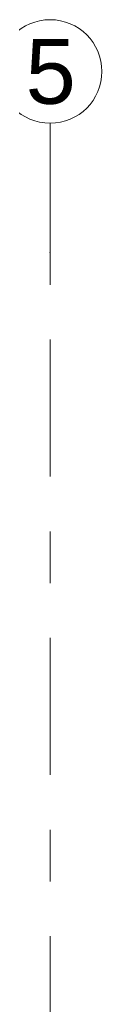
# Model space of a CAD drawing. Header units: metres. Extents: x -3.6 to 84.5, y -11 to 16.8.
# Tile 149 of 256: x 14.884 to 15.03, y 14.903 to 16.805. Entities that reach past the tile are written whole.
import ezdxf

# ---------------------------------------------------------------- set-up
doc = ezdxf.new("R2010")
doc.units = ezdxf.units.M
doc.header["$MEASUREMENT"] = 0
doc.linetypes.add('Strichlinie doppelt', pattern=[0.546806, 0.264583, -0.105833, 0.070556, -0.105833])
doc.layers.add('451 - Universal.Achsen Raster', color=7, linetype='Continuous')
doc.styles.add('ERSTELLTER_STIL_2', font='txt')

msp = doc.modelspace()

# ---------------------------------------------------------------- linework, layer by layer
at = {"layer": '451 - Universal.Achsen Raster', "color": 160, "linetype": 'Strichlinie doppelt', "lineweight": 9, "true_color": 0x3232ff}
for p, q in [((14.93, 16.355), (14.93, 16.605)), ((14.93, -10.585), (14.93, 16.355))]:
    msp.add_line(p, q, dxfattribs=at)
at = {"layer": '451 - Universal.Achsen Raster', "color": 160, "linetype": 'Continuous', "lineweight": 9, "true_color": 0x3232ff}
msp.add_circle((14.93, 16.705), 0.1, dxfattribs=at)
at = {"layer": '451 - Universal.Achsen Raster', "color": 160, "linetype": 'Strichlinie doppelt', "lineweight": 9, "true_color": 0x3232ff}
msp.add_point((14.93, 16.355), dxfattribs=at)
msp.add_point((14.93, 16.355), dxfattribs=at)

# ---------------------------------------------------------------- texts
at = {"layer": '451 - Universal.Achsen Raster', "color": 160, "lineweight": 9, "true_color": 0x3232ff, "insert": (14.8826, 16.7675), "char_height": 0.125, "attachment_point": 1, "style": 'ERSTELLTER_STIL_2'}
msp.add_mtext('\\A1;{\\pql;\\pt0;\\fArial|b0|i0|c0|p38;5}', dxfattribs=at)

doc.saveas('drawing.dxf')
